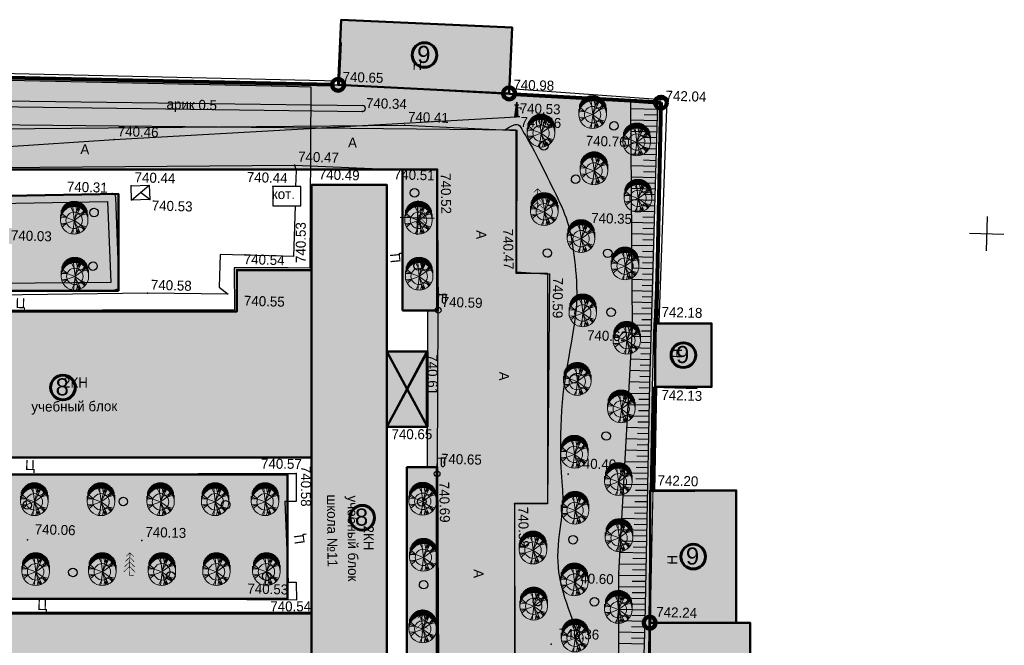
# Model space of a CAD drawing. Header units: millimetres. Extents: x -257011 to 237647566, y 2784933 to 6706507.
# Tile 207 of 256: x 9632650 to 9719060, y 5244118 to 5298998. Entities that reach past the tile are written whole.
import ezdxf

# ---------------------------------------------------------------- set-up
doc = ezdxf.new("R2010")
doc.units = ezdxf.units.MM
doc.header["$LTSCALE"] = 1000
doc.header["$PDMODE"] = 32
doc.header["$PDSIZE"] = 0.3
for name, pattern in [('Д_ТРОТ_ТРУБА', [3, 1.5, -1.5]), ('ДОРОГИ_СТРОЯЩ', [9, 8, -1]), ('Контура низ откосов  Штриховая 0.1-0.5 - - - - - - -', [0.6, 0.1, -0.5]), ('НАВЕС_ОПОРЫ', [3, 2, -1]), ('ОТКОС_НИЗ', [1.2, 0.2, -1])]:
    doc.linetypes.add(name, pattern=pattern)
for name, color, linetype in [('(001) Сетка', 92, 'Continuous'), ('(002) Рамка', 7, 'Continuous'), ('(004) Точки рельефа', 7, 'Continuous'), ('(007) Здания', 7, 'Continuous'), ('(013) Газ', 40, 'ИК_Газопровод -------г--------'), ('(014) Водопровод', 5, 'ИК_Водопровод -------в--------'), ('(022) Возд. Линии', 7, 'Continuous'), ('(025) Дорога', 7, 'Continuous'), ('(027) Гидрография', 7, 'Continuous'), ('(028) Гидротехн.', 7, 'Continuous'), ('(031) Горизонтали', 42, 'Continuous'), ('(035) Откосы', 7, 'Continuous'), ('(038) Деревья', 7, 'Continuous'), ('(040) Ограда', 7, 'Continuous'), ('TREE', 74, 'Continuous')]:
    doc.layers.add(name, color=color, linetype=linetype)
doc.layers.add('.', color=7, linetype='Continuous', lineweight=15)
doc.layers.add('Ф А С А Д', color=250, linetype='Continuous', lineweight=15)
doc.styles.add('ATTR', font='romans.shx', dxfattribs={"width": 0.8, "height": 0.470416})
doc.styles.add('BM-431', font='txt')
doc.styles.add('D-431', font='txt', dxfattribs={"width": 2})
doc.styles.add('P-131', font='txt')
doc.styles.add('Roman', font='romans')
doc.styles.add('S', font='txtwr', dxfattribs={"oblique": 15})
doc.styles.get("Standard").update_dxf_attribs({"font": 'ARIALN.TTF'})
doc.linetypes.add('FENCELINE2', pattern='A,6.35,-2.54,[132,ltypeshp.shx,S=2.54,R=0,X=-2.54,Y=0],-2.54,25.4', length=36.83)
doc.linetypes.add('KANALIS_K', pattern='A,1,["<",Standard,S=1.8,R=0,X=-0.9,Y=-0.9],3,-1,["К",Standard,S=1.8,R=0,X=-0.9,Y=-0.9],-1,10', length=16)
doc.linetypes.add('ИК_Водопровод -------в--------', pattern='A,9,-0.6,["В",Standard,S=1.2,R=0,X=0,Y=-0.6],-1.2', length=10.8)
doc.linetypes.add('ИК_Воздушка ------- --------', pattern='A,9,-0.6,["Z",Standard,S=1.2,R=70,X=0.6,Y=-0.65],-1', length=10.6)
doc.linetypes.add('ИК_Газопровод -------г--------', pattern='A,9,-0.6,["Г",Standard,S=1.2,R=0,X=0,Y=-0.6],-1.2', length=10.8)
doc.linetypes.add('ОГРАДА_БЕТ', pattern='A,4,["|",Standard,S=0.8,R=0,X=0,Y=-0.8],4', length=8)
doc.linetypes.add('ОТКОСЫ_НЕУКР', pattern='A,0.5,["|",Standard,S=1.2,R=0,X=0,Y=-1.2],1,["|",Standard,S=0.5,R=0,X=0,Y=-0.5],0.5', length=2)
doc.linetypes.add('ПОДПОРНАЯ СТЕНКА', pattern='A,2,["V",Standard,S=1.2,R=0,X=0,Y=-1.2],0.2,["V",Standard,S=0.8,R=0,X=0,Y=-0.8],0.25,["V",Standard,S=0.3,R=0,X=0,Y=-0.3],0.25', length=2.7)
pattern_1 = [(311, (-678705, -429468.37), (415.09027, 360.832466), []), (311, (-678732.07, -429855.2), (415.09027, 360.832466), [550, -275])]

# ---------------------------------------------------------------- blocks, each defined once
blk = doc.blocks.new('f')
at = {"layer": '(022) Возд. Линии'}
for points in [[(0, 0.25), (0, 1.5)], [(0, 1.4), (0.75, 1.4)]]:
    blk.add_lwpolyline(points, dxfattribs=at)
blk.add_lwpolyline([(0.4875, 0.65), (0.4875, 0.65, 0.4142136), (0.65, 0.8125), (0.65, 1.4), (0.325, 1.4), (0.325, 0.8125, 0.4142136)], format="xyb", close=True, dxfattribs=at)
blk.add_circle((0, 0), 0.25, dxfattribs=at)
blk = doc.blocks.new('I03042')
for p, q in [((-0.13, 2.1), (0.62, 2.1)), ((0.15, 0), (0.15, 1.76)), ((0.16, 0), (0.16, 1.86)), ((0.17, 0), (0.17, 1.96)), ((0.18, 0), (0.18, 2.06)), ((0.19, 0), (0.19, 2.16)), ((0.2, 0), (0.2, 2.26)), ((0.22, 0), (0.22, 2.36)), ((0.23, 0), (0.23, 2.47)), ((0.24, 0), (0.24, 2.56)), ((0.25, 0), (0.25, 2.45)), ((0.26, 0), (0.26, 2.35)), ((0.27, 0), (0.27, 2.25)), ((0.28, 0), (0.28, 2.15)), ((0.29, 0), (0.29, 2.04)), ((0.3, 0), (0.3, 1.94)), ((0.31, 0), (0.31, 1.84)), ((0.32, 0), (0.32, 1.74)), ((-0.02, 0), (-0.02, 0.03)), ((-0.01, 0), (-0.01, 0.13)), ((0, 0), (0, 0.24)), ((0.01, 0), (0.01, 0.34)), ((0.02, 0), (0.02, 0.44)), ((0.03, 0), (0.03, 0.54)), ((0.04, 0), (0.04, 0.64)), ((0.05, 0), (0.05, 0.74)), ((0.06, 0), (0.06, 0.84)), ((0.07, 0), (0.07, 0.95)), ((0.08, 0), (0.08, 1.05)), ((0.09, 0), (0.09, 1.15)), ((0.1, 0), (0.1, 1.25)), ((0.11, 0), (0.11, 1.35)), ((0.12, 0), (0.12, 1.45)), ((0.13, 0), (0.13, 1.55)), ((0.14, 0), (0.14, 1.66)), ((0.33, 0), (0.33, 1.63)), ((0.34, 0), (0.34, 1.53)), ((0.35, 0), (0.35, 1.43)), ((0.36, 0), (0.36, 1.33)), ((0.37, 0), (0.37, 1.22)), ((0.38, 0), (0.38, 1.12)), ((0.39, 0), (0.39, 1.02)), ((0.4, 0), (0.4, 0.92)), ((0.41, 0), (0.41, 0.81)), ((0.42, 0), (0.42, 0.71)), ((0.43, 0), (0.43, 0.61)), ((0.44, 0), (0.44, 0.51)), ((0.45, 0), (0.45, 0.4)), ((0.46, 0), (0.46, 0.3)), ((0.47, 0), (0.47, 0.2)), ((0.48, 0), (0.48, 0.1)), ((0.49, -0.01), (0.49, 0))]:
    blk.add_line(p, q)
blk.add_lwpolyline([(0.82, 0), (-0.02, 0), (0.24, 2.56), (0.49, -0.03)])
for points in [[(0.31, 1.7), (0.31, 1.5), (1.09, 1.7), (0.9, 1.5)], [(1.09, 1.7), (0.9, 1.5), (1.12, 1.27), (0.92, 1.26)]]:
    blk.add_trace(points)
at = {"color": 4, "style": 'S', "oblique": 15}
blk.add_attdef('Z', (1.72, -0.16), '', height=2, dxfattribs=at)
blk = doc.blocks.new('d')
at = {"layer": '(038) Деревья', "color": 30}
blk.add_ellipse((0, 0), major_axis=(0.265, 0.265), ratio=1, start_param=5.497787, end_param=11.780972, dxfattribs=at)
blk = doc.blocks.new('ell')
at = {"const_width": 0.05}
for points in [[(0, 2), (-0.329, 1.671)], [(0, 0), (0, 2)], [(0, 2), (0.329, 1.671)], [(0, 1.2), (-0.443, 0.757)], [(0, 1.6), (-0.386, 1.214)], [(0, 1.6), (0.386, 1.214)], [(0, 1.2), (0.443, 0.757)], [(0, 0.8), (-0.5, 0.3)], [(0, 0.8), (0.5, 0.3)], [(0, 0), (0.375, 0)]]:
    blk.add_lwpolyline(points, dxfattribs=at)
blk = doc.blocks.new('Setka')
at = {"layer": '(001) Сетка'}
for p, q in [((0, 1.5), (0, -1.5)), ((-1.5, 0), (1.5, 0))]:
    blk.add_line(p, q, dxfattribs=at)
blk = doc.blocks.new('kjvklglhl')
at = {"layer": '(004) Точки рельефа'}
for p in [(382.634, 536.225), (397.639, 535.96), (411.014, 535.369), (384.754, 533.983), (398.253, 533.905), (388.476, 532.88), (398.347, 532.707), (408.346, 532.7), (363.046, 530.904), (378.93, 529.121), (391.437, 529.036), (377.068, 527.19), (380.475, 527.413), (387.082, 527.599), (364.635, 526.904), (362.988, 526.174), (366.301, 525.747), (404.481, 524.259), (398.669, 520.315), (374.103, 519.79), (380.681, 519.976), (401.552, 520.184), (366.333, 517.518), (391.887, 516.738), (374.22, 516.142), (410.884, 516.202), (408.959, 515.7), (390.932, 513.107), (410.879, 510.505), (391.156, 506.543), (381.147, 503.536), (392.209, 502.981), (379.826, 502.068), (392.192, 502.402), (403.701, 502.698), (410.945, 501.418), (399.056, 499.965), (356.431, 495.593), (366.459, 495.832), (408.377, 494.146), (379.382, 492.534), (381.525, 489.948), (411.16, 489.868), (402.63, 487.73)]:
    blk.add_point(p, dxfattribs=at)
at = {"layer": '(007) Здания'}
for points in [[(382.7, 539.984), (382.634, 536.225), (397.62, 535.96), (397.687, 539.719)], [(333.4, 535.952), (382.634, 536.225)], [(397.62, 535.96), (411.014, 535.369), (410.872, 516.202)], [(364.714, 525.648), (366.223, 527.004)], [(366.301, 525.747), (365.468, 526.326)], [(374.581, 503.36), (381.146, 503.545), (380.684, 519.978), (374.119, 519.794), (374.221, 516.142)], [(374.581, 503.36), (339.692, 502.379), (339.333, 515.161), (374.221, 516.142)], [(414.801, 510.502), (410.868, 510.505), (410.872, 516.202), (414.806, 516.199)], [(411.346, 501.403), (411.268, 510.509)], [(415.064, 489.945), (411.163, 489.871), (410.946, 501.4), (414.846, 501.474)], [(376.227, 476.706), (341.325, 475.724), (340.957, 488.799), (381.529, 489.94), (382.011, 472.802)], [(415.188, 483.351), (411.288, 483.278), (411.163, 489.871), (415.064, 489.945)]]:
    blk.add_lwpolyline(points, dxfattribs=at)
for points in [[(377.068, 527.19), (377.116, 525.491), (379.568, 525.56), (379.52, 527.259)], [(380.475, 527.413), (382.185, 466.617), (388.791, 466.802), (387.082, 527.599)], [(364.635, 526.904), (366.223, 527.004), (366.301, 525.747), (364.714, 525.648)]]:
    blk.add_lwpolyline(points, close=True, dxfattribs=at)
at = {"layer": '(007) Здания', "color": 0, "linetype": 'НАВЕС_ОПОРЫ'}
blk.add_lwpolyline([(391.156, 506.543), (390.972, 513.108), (387.492, 513.011), (387.676, 506.445)], close=True, dxfattribs=at)
for points in [[(387.492, 513.011), (391.156, 506.543)], [(387.676, 506.445), (390.972, 513.108)]]:
    blk.add_lwpolyline(points, dxfattribs=at)
at = {"layer": '(013) Газ', "linetype": 'ИК_Воздушка ------- --------', "ltscale": 0.5, "flags": 128}
blk.add_lwpolyline([(292.909, 529.889), (292.062, 534.008), (300.797, 535.523), (378.045, 536.01), (380.152, 536.01), (380.512, 520.117), (378.614, 520.082), (373.886, 519.972), (374, 516.282), (339.283, 515.209), (339.606, 502.365), (340.619, 488.79), (341.059, 475.484), (341.059, 475.484), (344.329, 475.58), (345.717, 447.337), (345.717, 447.337)], dxfattribs=at)
at = {"layer": '(014) Водопровод', "ltscale": 0.5, "flags": 128}
blk.add_lwpolyline([(313.499, 509.603), (334.539, 512.433), (333.84, 528.157), (363.046, 530.904), (398.253, 533.905)], dxfattribs=at)
at = {"layer": '(025) Дорога', "linetype": 'Д_ТРОТ_ТРУБА', "flags": 128}
for points in [[(306.476, 535.529), (305.9, 533.631), (321.717, 532.149), (330.387, 530.721), (388.476, 532.88), (398.347, 532.707), (398.669, 520.315), (401.552, 520.184), (401.938, 500.043), (399.056, 499.965), (400.025, 466.742)], [(333.604, 516.168), (332.964, 527.46), (378.93, 529.121), (379.066, 528.657), (379.066, 527.246)], [(379.066, 525.545), (379.066, 521.091), (372.609, 521.091), (372.613, 518.239), (373.418, 517.642), (366.333, 517.518), (333.604, 516.168)], [(393.417, 465.63), (390.565, 465.619), (389.517, 502.905), (392.209, 502.981), (393.417, 465.63)], [(380.155, 490.956), (334.932, 490.013), (334.286, 500.732), (371.231, 501.827), (379.825, 502.082), (379.898, 499.61), (378.901, 499.581)], [(379.382, 492.534), (380.108, 492.556), (380.155, 490.956)]]:
    blk.add_lwpolyline(points, dxfattribs=at)
at = {"layer": '(025) Дорога', "linetype": 'Контура низ откосов  Штриховая 0.1-0.5 - - - - - - -'}
for points in [[(378.93, 529.121), (388.474, 528.958)], [(392.209, 502.981), (391.887, 516.738)]]:
    blk.add_lwpolyline(points, dxfattribs=at)
at = {"layer": '(025) Дорога', "linetype": 'Д_ТРОТ_ТРУБА', "flags": 128}
blk.add_lwpolyline([(391.887, 516.738), (388.796, 516.656), (388.474, 528.958), (391.437, 529.036)], close=True, dxfattribs=at)
at = {"layer": '(027) Гидрография', "color": 3, "flags": 128}
blk.add_lwpolyline([(321.004, 535.757), (321.125, 534.884), (321.332, 534.379), (322.059, 533.593), (322.471, 533.484), (330.804, 533.188), (384.754, 533.983, 0.985376), (384.754, 534.504)], format="xyb", dxfattribs=at)
blk.add_lwpolyline([(321.495, 535.765), (321.612, 535.015), (321.76, 534.652), (322.328, 534.039), (322.545, 533.981), (330.81, 533.688), (384.754, 534.504)], dxfattribs=at)
at = {"layer": '(031) Горизонтали', "flags": 128}
blk.add_lwpolyline([(397.28, 532.725), (397.653, 532.968), (397.946, 533.127), (398.172, 533.21), (398.346, 533.226), (398.48, 533.187), (398.587, 533.101), (398.682, 532.977), (398.776, 532.825), (398.881, 532.653), (398.999, 532.462), (399.129, 532.252), (399.27, 532.023), (399.421, 531.773), (399.583, 531.503), (399.753, 531.212), (399.933, 530.899), (400.12, 530.565), (400.313, 530.214), (400.512, 529.848), (400.713, 529.472), (400.917, 529.09), (401.121, 528.704), (401.323, 528.32), (401.523, 527.941), (401.718, 527.569), (401.908, 527.206), (402.092, 526.85), (402.267, 526.501), (402.434, 526.158), (402.59, 525.82), (402.736, 525.487), (402.868, 525.159), (402.988, 524.833), (403.096, 524.507), (403.193, 524.178), (403.282, 523.842), (403.364, 523.495), (403.44, 523.135), (403.513, 522.757), (403.583, 522.358), (403.653, 521.936), (403.721, 521.494), (403.785, 521.036), (403.844, 520.566), (403.896, 520.088), (403.939, 519.606), (403.972, 519.124), (403.993, 518.647), (404, 518.177), (403.995, 517.711), (403.977, 517.245), (403.946, 516.773), (403.905, 516.293), (403.851, 515.799), (403.788, 515.286), (403.714, 514.751), (403.631, 514.19), (403.541, 513.603), (403.448, 512.994), (403.354, 512.364), (403.263, 511.714), (403.178, 511.048), (403.101, 510.367), (403.037, 509.673), (402.987, 508.969), (402.951, 508.261), (402.928, 507.557), (402.916, 506.862), (402.916, 506.184), (402.925, 505.531), (402.942, 504.908), (402.968, 504.323), (402.999, 503.781), (403.035, 503.281), (403.074, 502.82), (403.114, 502.395), (403.153, 502.003), (403.19, 501.641), (403.221, 501.307), (403.247, 500.997), (403.264, 500.707), (403.274, 500.432), (403.275, 500.162), (403.27, 499.891), (403.256, 499.611), (403.236, 499.315), (403.209, 498.994), (403.175, 498.64), (403.135, 498.25), (403.092, 497.826), (403.051, 497.377), (403.014, 496.908), (402.985, 496.427), (402.969, 495.94), (402.969, 495.454), (402.988, 494.976), (403.029, 494.511), (403.093, 494.057), (403.176, 493.612), (403.279, 493.172), (403.399, 492.734), (403.534, 492.295), (403.685, 491.851), (403.848, 491.4), (404.022, 490.94), (404.205, 490.471), (404.394, 489.997), (404.585, 489.519), (404.776, 489.041), (404.964, 488.565), (405.146, 488.093), (405.32, 487.629)], dxfattribs=at)
at = {"layer": '(035) Откосы'}
for p, q in [((410.611, 534.887), (408.286, 534.887)), ((410.611, 534.388), (409.457, 534.388)), ((410.611, 533.889), (408.321, 533.889)), ((410.611, 533.39), (409.475, 533.39)), ((410.611, 532.891), (408.356, 532.891)), ((410.611, 532.392), (409.492, 532.392)), ((410.611, 531.892), (408.391, 531.892)), ((410.611, 530.894), (408.426, 530.894)), ((410.611, 531.393), (409.51, 531.393)), ((410.611, 529.896), (408.461, 529.896)), ((410.611, 530.395), (409.527, 530.395)), ((410.611, 528.897), (408.496, 528.897)), ((410.611, 529.397), (409.545, 529.397)), ((410.611, 528.398), (409.562, 528.398)), ((410.611, 527.899), (408.531, 527.899)), ((410.611, 527.4), (409.58, 527.4)), ((410.611, 526.901), (408.566, 526.901)), ((410.611, 526.402), (409.597, 526.402)), ((410.611, 525.902), (408.601, 525.902)), ((410.611, 525.403), (409.615, 525.403)), ((410.611, 524.904), (408.636, 524.904)), ((410.611, 523.906), (408.671, 523.906)), ((410.611, 524.405), (409.632, 524.405)), ((410.611, 522.907), (408.706, 522.907)), ((410.611, 523.407), (409.65, 523.407)), ((410.611, 522.408), (409.668, 522.408)), ((410.611, 521.909), (408.741, 521.909)), ((410.611, 521.41), (409.685, 521.41)), ((410.611, 520.911), (408.776, 520.911)), ((410.611, 520.412), (409.703, 520.412)), ((410.611, 519.912), (408.811, 519.912)), ((410.611, 519.413), (409.72, 519.413)), ((410.611, 518.914), (408.846, 518.914)), ((410.611, 517.916), (408.881, 517.916)), ((410.611, 518.415), (409.738, 518.415)), ((410.611, 516.917), (408.916, 516.917)), ((410.611, 517.417), (409.755, 517.417)), ((410.611, 515.919), (408.951, 515.919)), ((410.611, 516.418), (409.773, 516.418)), ((410.611, 515.42), (409.781, 515.42)), ((410.611, 514.921), (408.938, 514.921)), ((410.611, 514.422), (409.768, 514.422)), ((410.611, 513.922), (408.911, 513.922)), ((410.611, 513.423), (409.754, 513.423)), ((410.611, 512.924), (408.884, 512.924)), ((410.611, 512.425), (409.741, 512.425)), ((410.611, 511.926), (408.857, 511.926)), ((410.611, 510.927), (408.83, 510.927)), ((410.611, 511.427), (409.727, 511.427)), ((410.618, 509.929), (408.803, 509.915)), ((410.615, 510.428), (409.715, 510.421)), ((410.622, 509.43), (409.706, 509.423)), ((410.626, 508.931), (408.776, 508.917)), ((410.63, 508.432), (409.696, 508.425)), ((410.634, 507.933), (408.749, 507.918)), ((410.637, 507.433), (409.686, 507.426)), ((410.641, 506.934), (408.722, 506.92)), ((410.645, 506.435), (409.677, 506.428)), ((410.649, 505.936), (408.695, 505.921)), ((410.657, 504.938), (408.668, 504.922)), ((410.653, 505.437), (409.667, 505.429)), ((410.664, 503.939), (408.641, 503.924)), ((410.66, 504.439), (409.657, 504.431)), ((410.672, 502.941), (408.614, 502.925)), ((410.668, 503.44), (409.648, 503.432)), ((410.676, 502.442), (409.638, 502.434)), ((410.679, 501.943), (408.587, 501.927)), ((410.683, 501.444), (409.628, 501.436)), ((410.687, 500.944), (408.56, 500.928)), ((410.691, 500.445), (409.619, 500.437)), ((410.695, 499.946), (408.533, 499.93)), ((410.702, 498.948), (408.506, 498.931)), ((410.698, 499.447), (409.609, 499.439)), ((410.71, 497.95), (408.479, 497.932)), ((410.706, 498.449), (409.599, 498.44)), ((410.718, 496.951), (408.452, 496.934)), ((410.714, 497.45), (409.59, 497.442)), ((410.721, 496.452), (409.58, 496.443)), ((410.725, 495.953), (408.425, 495.935)), ((410.729, 495.454), (409.57, 495.445)), ((410.733, 494.955), (408.398, 494.937)), ((410.737, 494.455), (409.561, 494.446)), ((410.74, 493.956), (408.383, 493.938)), ((410.744, 493.457), (409.57, 493.448)), ((410.748, 492.958), (408.409, 492.94)), ((410.756, 491.96), (408.435, 491.942)), ((410.752, 492.459), (409.587, 492.45)), ((410.763, 490.961), (408.462, 490.944)), ((410.759, 491.461), (409.604, 491.452)), ((410.771, 489.963), (408.488, 489.946)), ((410.767, 490.462), (409.621, 490.453)), ((410.771, 489.464), (409.636, 489.465)), ((410.771, 488.965), (408.514, 488.966)), ((410.771, 488.466), (409.649, 488.466)), ((410.771, 487.966), (408.541, 487.968))]:
    blk.add_line(p, q, dxfattribs=at)
at = {"layer": '(035) Откосы', "linetype": 'ОТКОС_НИЗ'}
blk.add_lwpolyline([(409.911, 467.269), (408.719, 481.243), (408.377, 494.146), (408.959, 515.7), (408.265, 535.49)], dxfattribs=at)
at = {"layer": '(035) Откосы'}
blk.add_lwpolyline([(410.611, 535.387), (410.611, 510.879), (410.772, 489.864), (410.768, 483.268), (411.311, 468.967), (411.311, 468.528), (411.205, 468.139), (411.005, 467.795), (409.911, 467.269)], dxfattribs=at)
at = {"layer": '(035) Откосы', "linetype": 'ОТКОСЫ_НЕУКР', "ltscale": 0.5}
blk.add_lwpolyline([(333.787, 519.563), (333.534, 524.149), (333.576, 524.429), (333.871, 524.832), (362.842, 526.167), (362.988, 526.174), (363.23, 526.062), (363.288, 525.847), (363.822, 518.047), (363.7, 517.812), (363.34, 517.678), (339.576, 516.822), (334.182, 516.44), (334.01, 516.495), (333.954, 516.578), (333.936, 516.762), (333.787, 519.563)], dxfattribs=at)
at = {"layer": '(035) Откосы', "linetype": 'Контура низ откосов  Штриховая 0.1-0.5 - - - - - - -', "ltscale": 0.5}
blk.add_lwpolyline([(334.486, 519.601), (334.237, 524.116), (334.242, 524.148), (362.613, 525.455), (363.098, 518.37), (339.538, 517.521), (334.615, 517.173)], close=True, dxfattribs=at)
at = {"layer": '(035) Откосы', "linetype": 'ПОДПОРНАЯ СТЕНКА', "ltscale": 0.5, "flags": 128}
blk.add_lwpolyline([(378.901, 499.581), (379.382, 492.534)], dxfattribs=at)
at = {"layer": '(040) Ограда', "linetype": 'ОГРАДА_БЕТ', "ltscale": 0.5, "flags": 128}
for points in [[(333.398, 536.352), (382.632, 536.625)], [(397.638, 536.36), (411.417, 535.751), (411.272, 516.199)], [(410.946, 501.4), (410.868, 510.505)]]:
    blk.add_lwpolyline(points, dxfattribs=at)
at = {"layer": '(001) Сетка'}
for p in [(389.817, 524.81), (439.817, 524.81)]:
    blk.add_blockref('Setka', p, dxfattribs=at)
at = {"layer": '(022) Возд. Линии'}
for p in [(391.887, 516.738), (392.192, 502.402)]:
    blk.add_blockref('f', p, dxfattribs=at)
at = {"layer": '(028) Гидротехн.', "xscale": 0.5, "yscale": 0.5, "zscale": 0.5}
blk.add_blockref('I03042', (398.148, 533.897), dxfattribs=at)
at = {"layer": '(038) Деревья', "color": 30, "linetype": 'Continuous'}
for p in [(406.846, 533.349), (400.746, 531.418), (403.617, 528.571), (389.512, 526.981), (361.45, 524.457), (401.315, 522.026), (406.618, 522.151), (390.015, 520.588), (361.491, 519.76), (407.056, 516.991), (403.999, 511.068), (406.931, 506.13), (364.735, 499.189), (373.721, 499.148), (390.913, 499.899), (356.318, 498.656), (404.282, 496.949), (360.478, 492.849), (369.079, 492.783), (377.495, 492.979), (391.282, 492.642), (401.305, 491.428), (406.307, 491.555)]:
    blk.add_blockref('d', p, dxfattribs=at)
at = {"layer": '(038) Деревья', "linetype": 'Continuous'}
for p in [(400.316, 525.648), (390.138, 523.561), (365.443, 492.719), (391.238, 488.48)]:
    blk.add_blockref('ell', p, dxfattribs=at)
at = {"layer": '(004) Точки рельефа', "style": 'D-431'}
for s, p in [('740.65', (382.921, 536.54)), ('740.98', (397.926, 536.275)), ('742.04', (411.302, 535.684)), ('740.34', (385.042, 534.298)), ('740.53', (398.54, 534.22)), ('740.41', (388.763, 533.195)), ('740.46', (398.635, 533.022)), ('740.76', (404.413, 531.537)), ('740.46', (363.334, 531.219)), ('740.47', (379.217, 529.436)), ('740.51', (387.656, 528.116)), ('740.44', (364.923, 527.219)), ('740.44', (374.767, 527.519)), ('740.49', (381.077, 527.928)), ('740.31', (359.007, 526.232)), ('740.53', (366.499, 524.79)), ('740.35', (405.081, 524.779)), ('740.03', (354.22, 521.825)), ('740.54', (374.703, 520.31)), ('740.58', (366.62, 517.833)), ('740.59', (392.174, 517.053)), ('742.18', (411.484, 516.712)), ('740.55', (374.82, 516.663)), ('740.62', (405.005, 514.481)), ('742.13', (411.673, 509.433)), ('740.65', (392.497, 503.296)), ('740.40', (404.301, 503.218)), ('742.20', (411.547, 501.938)), ('740.06', (357.031, 496.113)), ('740.13', (366.747, 496.147)), ('740.60', (404.36, 493.144)), ('740.53', (375.834, 491.439)), ('742.24', (411.76, 490.388)), ('740.36', (403.23, 488.25))]:
    blk.add_text(s, height=0.875, dxfattribs=at).set_placement(p)
for s, rotation, p in [('740.52', 272.38371, (391.765, 528.76)), ('740.53', 91.61068, (380.15, 520.561)), ('740.47', 272.57695, (397.373, 524.041)), ('740.59', 271.09963, (401.872, 519.903)), ('740.61', 271.95798, (391.05, 512.85)), ('740.65', 1.61068, (388.105, 505.32)), ('740.57', 1.29298, (376.73, 502.413)), ('740.58', 271.61068, (380.225, 502.76)), ('740.69', 272.73669, (392.393, 501.692)), ('740.58', 272.6996, (399.384, 499.692)), ('740.54', 1.69941, (377.9, 489.922))]:
    blk.add_text(s, height=0.875, rotation=rotation, dxfattribs=at).set_placement(p)
at = {"layer": '(007) Здания', "color": 0, "linetype": 'Continuous', "style": 'P-131'}
blk.add_text('Н', height=0.88, dxfattribs=at).set_placement((389.026, 537.766))
at = {"layer": '(007) Здания', "color": 0, "linetype": 'Continuous'}
for s, rotation, style, p in [('кот.', 1.61068, 'BM-431', (377.015, 526.081)), ('Н', 89.95374, 'P-131', (413.38, 513.12)), ('Н', 91.0815, 'P-131', (413.477, 495.021))]:
    blk.add_text(s, height=0.88, rotation=rotation, dxfattribs=dict(at, style=style)).set_placement(p)
at = {"layer": '(007) Здания', "color": 0}
for s, rotation, style, p in [('2КН', 1.61068, 'P-131', (359.155, 509.041)), ('учебный блок', 2, 'BM-431', (356.443, 506.845)), ('школа №11', 272, 'BM-431', (382.587, 500.304)), ('учебный блок', 272, 'BM-431', (384.386, 500.272)), ('2КН', 271.61068, 'P-131', (385.883, 497.681))]:
    blk.add_text(s, height=0.88, rotation=rotation, dxfattribs=dict(at, style=style)).set_placement(p)
at = {"layer": '(025) Дорога', "linetype": 'ДОРОГИ_СТРОЯЩ', "style": 'BM-431'}
for s, p in [('A', (383.568, 530.798)), ('A', (360.101, 529.554)), ('Ц', (354.797, 515.891)), ('Ц', (356.026, 501.725)), ('Ц', (357.449, 489.478))]:
    blk.add_text(s, height=0.875, dxfattribs=at).set_placement(p)
for s, rotation, p in [('A', 270, (395.045, 523.852)), ('Ц', 96.99086, (388.469, 520.844)), ('A', 270, (397.39, 511.505)), ('Ц', 99.38237, (380.758, 495.972)), ('A', 270, (395.645, 494.123))]:
    blk.add_text(s, height=0.875, rotation=rotation, dxfattribs=at).set_placement(p)
at = {"layer": '(027) Гидрография', "color": 0, "style": 'D-431'}
blk.add_text('арик 0.5', height=0.875, dxfattribs=at).set_placement((367.551, 533.729))
blk = doc.blocks.new('dhdyfh')
at = {"layer": 'TREE', "color": 92, "lineweight": 20}
for p, q in [((10253430, 5665555), (10253430, 5666052)), ((10253491, 5665666), (10253491, 5666158)), ((10253551, 5665761), (10253551, 5666240)), ((10253612, 5665831), (10253612, 5666323)), ((10253672, 5665895), (10253672, 5666384)), ((10253733, 5665949), (10253733, 5666439)), ((10253793, 5665998), (10253793, 5666487)), ((10253854, 5666529), (10253854, 5666039)), ((10253914, 5666083), (10253914, 5666567)), ((10253975, 5666109), (10253975, 5666601)), ((10254035, 5666629), (10254035, 5666140)), ((10254096, 5666652), (10254096, 5666163)), ((10254156, 5666184), (10254156, 5666675)), ((10254217, 5666691), (10254217, 5666204)), ((10254443, 5665800), (10254236, 5666193)), ((10254277, 5666217), (10254277, 5666705)), ((10254338, 5666714), (10254338, 5666227)), ((10254532, 5665031), (10254393, 5666223)), ((10254398, 5666235), (10254398, 5666724)), ((10254459, 5666724), (10254459, 5666238)), ((10254519, 5666243), (10254519, 5666724)), ((10254522, 5665028), (10254837, 5666198)), ((10254522, 5665031), (10255054, 5666100)), ((10254580, 5666724), (10254580, 5666240)), ((10254640, 5666233), (10254640, 5666724)), ((10254739, 5665821), (10254650, 5666236)), ((10254701, 5666717), (10254701, 5666227)), ((10254739, 5665828), (10254966, 5666152)), ((10254761, 5666215), (10254761, 5666706)), ((10254822, 5666693), (10254822, 5666199)), ((10254882, 5666186), (10254882, 5666674)), ((10254897, 5665793), (10254946, 5666154)), ((10254943, 5666652), (10254943, 5666166)), ((10255003, 5666140), (10255003, 5666629)), ((10255064, 5666601), (10255064, 5666114)), ((10255125, 5666081), (10255125, 5666565)), ((10255185, 5666529), (10255185, 5666042)), ((10255246, 5665998), (10255246, 5666487)), ((10255306, 5666441), (10255306, 5665949)), ((10255367, 5665893), (10255367, 5666384)), ((10255427, 5666323), (10255427, 5665828)), ((10255488, 5665756), (10255488, 5666256)), ((10255548, 5666158), (10255548, 5665664)), ((10255609, 5665574), (10255609, 5666055)), ((10253309, 5665030), (10253309, 5665514)), ((10253851, 5665282), (10253348, 5665297)), ((10253370, 5665419), (10253370, 5665908)), ((10254519, 5665030), (10253387, 5665451)), ((10253851, 5665290), (10253466, 5665636)), ((10254522, 5665028), (10255488, 5665736)), ((10254778, 5665531), (10255478, 5665762)), ((10255123, 5665467), (10255340, 5665898)), ((10255133, 5665459), (10255577, 5665590)), ((10255212, 5665677), (10255390, 5665854)), ((10255669, 5665911), (10255669, 5665409)), ((10255730, 5665030), (10255730, 5665615))]:
    blk.add_line(p, q, dxfattribs=at)
at = {"layer": 'TREE', "color": 30, "lineweight": 20, "true_color": 0xf8991e}
for p, q in [((10253851, 5664777), (10253348, 5664762)), ((10254519, 5665030), (10253387, 5664608)), ((10253851, 5664769), (10253466, 5664423)), ((10254443, 5664259), (10254236, 5663866)), ((10254532, 5665028), (10254393, 5663836)), ((10254522, 5665031), (10254837, 5663861)), ((10254522, 5665031), (10255488, 5664323)), ((10254522, 5665028), (10255054, 5663959)), ((10254739, 5664238), (10254650, 5663823)), ((10254739, 5664231), (10254966, 5663908)), ((10254778, 5664528), (10255478, 5664297)), ((10254897, 5664266), (10254946, 5663905)), ((10255123, 5664592), (10255340, 5664161)), ((10255133, 5664600), (10255577, 5664469)), ((10255212, 5664382), (10255390, 5664205))]:
    blk.add_line(p, q, dxfattribs=at)
blk.add_circle((10254519, 5665030), 1210, dxfattribs=at)
at = {"layer": 'TREE', "color": 92, "lineweight": 20}
blk.add_circle((10254519, 5665030), 720, dxfattribs=at)
at = {"layer": 'TREE', "color": 30, "lineweight": 20, "true_color": 0xf8991e, "style": 'ATTR', "width": 0.8, "flags": 9}
for p in [(10254522, 5665031), (10254522, 5665028)]:
    blk.add_attdef('ESTCODE', p, '', height=14.1, rotation=90, dxfattribs=at)

msp = doc.modelspace()

# ---------------------------------------------------------------- hatches: boundary and pattern name
at = {"layer": '.', "lineweight": 50, "ltscale": 1000, "transparency": 33554687}
h = msp.add_hatch(color=256, dxfattribs=at)
h.dxf.hatch_style = 1
h.set_gradient(color1=(132, 132, 132), color2=(132, 132, 132), tint=1)
edge = h.paths.add_edge_path()
edge.add_line((9614518.103, 5220407.563), (9650480.992, 5221183.821))
edge.add_line((9650480.992, 5221183.821), (9650480.992, 5223096.404))
edge.add_line((9650480.992, 5223096.404), (9666623.453, 5223096.404))
edge.add_line((9666623.453, 5223096.404), (9666623.453, 5222379.821))
edge.add_line((9666623.453, 5222379.821), (9669249.819, 5222379.821))
edge.add_line((9669249.819, 5222379.821), (9669249.819, 5259730.068))
edge.add_line((9669249.819, 5259730.068), (9668434.426, 5259745.338))
edge.add_line((9668434.426, 5259745.338), (9668460.115, 5273507.287))
edge.add_line((9668460.115, 5273507.287), (9669300.179, 5273507.287))
edge.add_line((9669300.179, 5273507.287), (9669300.179, 5285865.858))
edge.add_line((9669300.179, 5285865.858), (9613635.819, 5285865.858))
edge.add_arc((9613699.176, 5284464.567), 1402.722, 92.58880275, 177.77629158)
edge.add_line((9612297.511, 5284518.994), (9612297.511, 5289977.113))
edge.add_line((9612297.511, 5289977.113), (9676205.922, 5289322.845))
edge.add_line((9676205.922, 5289322.845), (9676205.922, 5276774.216))
edge.add_line((9676205.922, 5276774.216), (9678980.741, 5276774.216))
edge.add_line((9678980.741, 5276774.216), (9678959.726, 5256565.82))
edge.add_line((9678959.726, 5256565.82), (9676075.667, 5256562.804))
edge.add_line((9676075.667, 5256562.804), (9676110.453, 5223301.389))
edge.add_line((9676110.453, 5223301.389), (9686070.166, 5223551.647))
edge.add_line((9686070.166, 5223551.647), (9687896.299, 5223463.38))
edge.add_line((9687896.299, 5223463.38), (9687853.936, 5222586.932))
edge.add_line((9687853.936, 5222586.932), (9687677.917, 5218945.313))
edge.add_line((9687677.917, 5218945.313), (9684334.318, 5219212.267))
edge.add_line((9684334.318, 5219212.267), (9684123.131, 5217441.221))
edge.add_line((9684123.131, 5217441.221), (9613968.971, 5215913.561))
edge.add_line((9613968.971, 5215913.561), (9612548.576, 5215152.415))
edge.add_line((9612548.576, 5215152.415), (9609786.644, 5211756.081))
edge.add_line((9609786.644, 5211756.081), (9607797.511, 5213142.351))
edge.add_line((9607797.511, 5213142.351), (9607797.511, 5261991.392))
edge.add_line((9607797.511, 5261991.392), (9612297.511, 5261991.392))
edge.add_line((9612297.511, 5261991.392), (9612297.511, 5222439.231))
edge.add_arc((9614395.269, 5222502.683), 2098.718, 181.73253397, 273.35532392)
at = {"linetype": 'KANALIS_K', "ltscale": 1000}
h = msp.add_hatch(dxfattribs=at)
h.set_pattern_fill('JIS_STN_1E', color=252, scale=550, angle=266, style=0)
h.set_pattern_definition(pattern_1)
h.paths.add_polyline_path([(9691471.939, 5229187.992), (9701812.684, 5229187.992), (9701812.684, 5235321.057), (9691471.939, 5235321.057)])
h.paths.add_polyline_path([(9687939.418, 5246092.224), (9696752.329, 5246092.224), (9696752.329, 5239468.243), (9687939.418, 5239468.243)])
h.paths.add_polyline_path([(9687987.534, 5246092.224), (9695531.305, 5246092.224), (9695531.305, 5257699.325), (9687987.534, 5257699.325)])
h.paths.add_polyline_path([(9688416.323, 5266789), (9693371.591, 5266789), (9693371.591, 5272355.988), (9688416.323, 5272355.988)])
h.paths.add_polyline_path([(9660594.431, 5293285.325), (9675598.847, 5292532.785), (9675860.676, 5298321.722), (9660867.045, 5298998.078)])
h.paths.add_polyline_path([(9606929.33, 5294420.193), (9611462.711, 5294420.193), (9611462.711, 5298274.516), (9606929.33, 5298274.516)])
at = {"lineweight": 50}
h = msp.add_hatch(color=1, dxfattribs=at)
h.set_gradient(color1=(255, 255, 255), one_color=1, tint=1)
h.paths.add_polyline_path([(9667095.297, 5295900.272, 1), (9669256.643, 5295900.272, 1)])
at = {"linetype": 'KANALIS_K', "ltscale": 1000}
h = msp.add_hatch(dxfattribs=at)
h.set_pattern_fill('JIS_STN_1E', color=252, scale=550, angle=266, style=0)
h.set_pattern_definition(pattern_1)
h.paths.add_polyline_path([(9616861.27, 5273397.871), (9651701.634, 5273397.871), (9651701.634, 5277027.904), (9658259.224, 5277027.904), (9658259.224, 5284497.938), (9664883.169, 5284497.938), (9664890.458, 5269889.874), (9668429.374, 5269889.874), (9668429.374, 5263287.86), (9664883.169, 5263287.86), (9664883.169, 5223639.254), (9658301.777, 5223639.254), (9658301.777, 5229828.737), (9652636.574, 5229828.737), (9652636.574, 5233931.033), (9617797.511, 5233931.033), (9617797.511, 5246901.846), (9658256.316, 5246901.846), (9658256.316, 5260599.656), (9616861.27, 5260599.656)])
at = {"lineweight": 50}
h = msp.add_hatch(color=1, dxfattribs=at)
h.set_gradient(color1=(255, 255, 255), one_color=1, tint=1)
h.paths.add_polyline_path([(9689813.284, 5269572.494, 1), (9691974.63, 5269572.494, 1)])
h = msp.add_hatch(color=1, dxfattribs=at)
h.set_gradient(color1=(255, 255, 255), one_color=1, tint=1)
h.paths.add_polyline_path([(9635365.652, 5266731.814, 1), (9637526.998, 5266731.814, 1)])
h = msp.add_hatch(color=1, dxfattribs=at)
h.set_gradient(color1=(255, 255, 255), one_color=1, tint=1)
h.paths.add_polyline_path([(9661633.751, 5255309.197, 1), (9663795.097, 5255309.197, 1)])
h = msp.add_hatch(color=1, dxfattribs=at)
h.set_gradient(color1=(255, 255, 255), one_color=1, tint=1)
h.paths.add_polyline_path([(9690678.746, 5251895.775, 1), (9692840.093, 5251895.775, 1)])
at = {"layer": 'Ф А С А Д', "linetype": 'KANALIS_K', "ltscale": 1000}
h = msp.add_hatch(dxfattribs=at)
h.set_pattern_fill('CROSS', color=92, scale=40, angle=95)
h.set_pattern_definition([(95, (-678705.02, -429468.37), (-275.171012, 230.8958947), [127, -381]), (185, (-678647.3, -429399.58), (-230.8958947, -275.171012), [127, -381])])
h.paths.add_polyline_path([(9612297.511, 5283190.358), (9641316.423, 5283710.244), (9641316.423, 5275227.348), (9612297.511, 5275227.348)], flags=17)
h.paths.add_polyline_path([(9612297.511, 5259092.971), (9656155.686, 5259092.971), (9656155.686, 5248186.981), (9612297.511, 5248186.981)], flags=17)
h.paths.add_polyline_path([(9612297.511, 5260940.91), (9616034.625, 5260940.91), (9616034.625, 5264352.321), (9614166.486, 5264352.321), (9614166.486, 5267879.244), (9616034.625, 5267879.244), (9616034.625, 5273379.287), (9612297.511, 5273379.287)], flags=17)
h.paths.add_polyline_path([(9612297.511, 5234305.029), (9616034.625, 5234305.029), (9616034.625, 5239107.961), (9615054.298, 5239107.961), (9615054.298, 5242634.883), (9616034.625, 5242634.883), (9616034.625, 5246354.568), (9612297.511, 5246354.568)], flags=17)
edge = h.paths.add_edge_path()
edge.add_line((9614518.103, 5220407.563), (9650480.992, 5221183.821))
edge.add_line((9650480.992, 5221183.821), (9650480.992, 5232580.897))
edge.add_line((9650480.992, 5232580.897), (9612297.511, 5232580.897))
edge.add_line((9612297.511, 5232580.897), (9612297.511, 5222439.231))
edge.add_arc((9614395.269, 5222502.683), 2098.718, 181.73253397, 273.35532392)
h.paths.add_polyline_path([(9666631.437, 5222379.821), (9669249.819, 5222379.821), (9669249.819, 5259730.068), (9666631.437, 5259730.068)])
edge = h.paths.add_edge_path()
edge.add_line((9570642.847, 5285014.339), (9541647.372, 5285014.85))
edge.add_line((9541647.372, 5285014.85), (9572024.487, 5294499.747))
edge.add_line((9572024.487, 5294499.747), (9578722.211, 5294892.608))
edge.add_line((9578722.211, 5294892.608), (9660594.431, 5293285.325))
edge.add_line((9660594.431, 5293285.325), (9676205.922, 5292502.338))
edge.add_line((9676205.922, 5292502.338), (9688549.257, 5291642.484))
edge.add_line((9688549.257, 5291642.484), (9687654.421, 5224805.126))
edge.add_line((9687654.421, 5224805.126), (9686070.166, 5223551.647))
edge.add_line((9686070.166, 5223551.647), (9676094.03, 5223301.74))
edge.add_line((9676094.03, 5223301.74), (9676094.03, 5256565.82))
edge.add_line((9676094.03, 5256565.82), (9678980.741, 5256565.82))
edge.add_line((9678980.741, 5256565.82), (9678980.741, 5276774.216))
edge.add_line((9678980.741, 5276774.216), (9676205.922, 5276774.216))
edge.add_line((9676205.922, 5276774.216), (9676205.922, 5289322.845))
edge.add_line((9676205.922, 5289322.845), (9612297.511, 5289977.113))
edge.add_line((9612297.511, 5289977.113), (9612297.511, 5293391.392))
edge.add_line((9612297.511, 5293391.392), (9572597.511, 5293391.392))
edge.add_line((9572597.511, 5293391.392), (9572597.511, 5286751.807))
edge.add_arc((9570642.847, 5286982.577), 1968.239, 270, 353.26673305, ccw=False)
h.paths.add_polyline_path([(9666247.006, 5273497.826), (9669300.179, 5273497.826), (9669300.179, 5285865.858), (9666247.006, 5285865.858)], flags=17)

# ---------------------------------------------------------------- linework, layer by layer
at = {"layer": '(002) Рамка', "color": 0, "lineweight": 60, "ltscale": 1000}
for centre in [(9668175.97, 5295900.272), (9690893.957, 5269572.494), (9636446.325, 5266731.814), (9662714.424, 5255309.197), (9691759.419, 5251895.775)]:
    msp.add_circle(centre, 1080.673, dxfattribs=at)
at = {"layer": '(022) Возд. Линии', "color": 6, "linetype": 'Continuous', "lineweight": 140}
for centre in [(9660594.431, 5293285.325), (9675598.847, 5292532.785), (9688932.922, 5291724.137), (9687939.418, 5246092.224)]:
    msp.add_circle(centre, 521.317, dxfattribs=at)
at = {"lineweight": 50, "ltscale": 1000}
for p, q in [((9658259.224, 5277027.904), (9658259.224, 5260599.656)), ((9668429.374, 5269889.874), (9664883.169, 5263287.86)), ((9668429.374, 5263287.86), (9664883.169, 5269889.874)), ((9658256.316, 5246901.846), (9658256.316, 5229828.737))]:
    msp.add_line(p, q, dxfattribs=at)
for points in [[(9660594.431, 5293285.325), (9675598.847, 5292532.785), (9675860.676, 5298321.722), (9660867.045, 5298998.078)], [(9666247.006, 5273497.826), (9669300.179, 5273497.826), (9669300.179, 5285865.858), (9666247.006, 5285865.858)], [(9612297.511, 5283190.358), (9641316.423, 5283710.244), (9641316.423, 5275227.348), (9612297.511, 5275227.348)], [(9688416.323, 5266789), (9693371.591, 5266789), (9693371.591, 5272355.988), (9688416.323, 5272355.988)], [(9664883.169, 5269889.874), (9668429.374, 5269889.874), (9668429.374, 5263287.86), (9664883.169, 5263287.86)], [(9612297.511, 5259092.971), (9656155.686, 5259092.971), (9656155.686, 5248186.981), (9612297.511, 5248186.981)], [(9666631.437, 5222379.821), (9669249.819, 5222379.821), (9669249.819, 5259730.068), (9666631.437, 5259730.068)], [(9687987.534, 5246092.224), (9695531.305, 5246092.224), (9695531.305, 5257699.325), (9687987.534, 5257699.325)], [(9687939.418, 5246092.224), (9696752.329, 5246092.224), (9696752.329, 5239468.243), (9687939.418, 5239468.243)]]:
    msp.add_lwpolyline(points, close=True, dxfattribs=at)
at = {"color": 1, "ltscale": 0.1, "const_width": 100}
msp.add_lwpolyline([(9688932.922, 5291724.137), (9660594.431, 5293285.325), (9611409.061, 5294325.459), (9606929.33, 5294420.193), (9578722.211, 5294892.608), (9572024.487, 5294499.747), (9537071.847, 5283586.196), (9554401.911, 5167509.464), (9585549.66, 5166763.603), (9613116.918, 5164523.245), (9614059.435, 5187943.352), (9638985.961, 5187710.861), (9646654.52, 5186114.156), (9647453.306, 5195694.426), (9655656.531, 5195150.687), (9655686.679, 5195605.522), (9663582.779, 5194999.165), (9663529.231, 5194301.843), (9685300.54, 5192745.574), (9687677.917, 5218945.313), (9687934.918, 5224262.353), (9687851.528, 5239527.476), (9688932.922, 5291724.137)], dxfattribs=at)
at = {"color": 5, "linetype": 'FENCELINE2', "lineweight": 80, "ltscale": 0.1}
for points in [[(9660073.231, 5293296.347), (9611511.231, 5294323.299)], [(9688932.922, 5291724.137), (9676110.043, 5292430.559)], [(9688531.659, 5272355.988), (9688932.922, 5291724.137)], [(9688226.699, 5257636.241), (9688416.323, 5266789)]]:
    msp.add_lwpolyline(points, dxfattribs=at)
at = {"lineweight": 30, "ltscale": 1000}
for points in [[(9612297.511, 5289977.113), (9676205.922, 5289322.845), (9676205.922, 5276774.216), (9678980.741, 5276774.216), (9678959.726, 5256565.82), (9676075.667, 5256562.804), (9676110.453, 5223301.389), (9686070.166, 5223551.647), (9687896.299, 5223463.38), (9687853.936, 5222586.932), (9687677.917, 5218945.313), (9684334.318, 5219212.267), (9684123.131, 5217441.221), (9613968.971, 5215913.561)], [(9614518.103, 5220407.563), (9650480.992, 5221183.821), (9650480.992, 5223096.404), (9666623.453, 5223096.404), (9666623.453, 5222379.821), (9669249.819, 5222379.821), (9669249.819, 5259730.068), (9668434.426, 5259745.338), (9668460.115, 5273507.287), (9669300.179, 5273507.287), (9669300.179, 5285865.858), (9615112.521, 5285865.858)]]:
    msp.add_lwpolyline(points, dxfattribs=at)
at = {"lineweight": 50, "ltscale": 1000}
msp.add_lwpolyline([(9612297.511, 5283190.358), (9612297.511, 5284518.994, -0.412839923), (9613745.381, 5285865.858), (9656963.082, 5285865.858), (9666247.006, 5285865.858)], format="xyb", dxfattribs=at)
msp.add_lwpolyline([(9616861.27, 5273397.871), (9651701.634, 5273397.871), (9651701.634, 5277027.904), (9658259.224, 5277027.904), (9658259.224, 5284497.938), (9664883.169, 5284497.938), (9664883.169, 5223639.254), (9658301.777, 5223639.254), (9658301.777, 5229828.737), (9652636.574, 5229828.737), (9652636.574, 5233931.033), (9617797.511, 5233931.033), (9617797.511, 5246901.846), (9658256.316, 5246901.846), (9658256.316, 5260599.656), (9616861.27, 5260599.656), (9616861.27, 5273397.871)], dxfattribs=at)

# ---------------------------------------------------------------- block references
at = {"lineweight": 5, "xscale": 999.9999999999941, "yscale": 999.9999999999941, "zscale": 999.9999999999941, "rotation": 358.3893224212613}
msp.add_blockref('kjvklglhl', (9263124.728, 4767987.332), dxfattribs=at)
at = {"lineweight": 50}
for p in [(-571588, -374362.305), (-576112.429, -375992.396), (-567725.645, -376769.048), (-571468.953, -379300.813), (-567606.598, -381707.556), (-575834.226, -382882.9), (-617087.462, -383633.042), (-586871.354, -383633.042), (-572604.138, -385243.465), (-568741.782, -387650.207), (-617027.75, -388552.144), (-586811.642, -388552.144), (-572451.038, -391764.33), (-568588.683, -394171.072), (-572939.489, -397774.972), (-569077.133, -400181.715), (-573186.224, -404163.811), (-569323.869, -406570.554), (-620580.935, -408328.028), (-614734.116, -408328.028), (-609509.29, -408328.028), (-604716.269, -408328.028), (-600330.294, -408328.028), (-586497.561, -408285.414), (-573126.513, -409082.913), (-569264.157, -411489.655), (-576818.394, -412566.39), (-586437.85, -413204.516), (-620464.512, -414465.091), (-614617.693, -414465.091), (-609392.867, -414465.091), (-604599.846, -414465.091), (-600213.871, -414465.091), (-573186.224, -415370.711), (-576758.683, -417485.492), (-569323.869, -417777.454), (-586497.561, -419492.314), (-573126.513, -420289.813)]:
    msp.add_blockref('dhdyfh', p, dxfattribs=at)

# ---------------------------------------------------------------- texts
at = {"color": 250, "char_height": 1500, "width": 156685.73039, "attachment_point": 6, "style": 'Roman'}
for s, insert in [('\\pt64500;{\\fArial|b0|i0|c0|p34;9}', (9668695.874, 5295943.603, 0)), ('\\pt64500;{\\fArial|b0|i0|c0|p34;9}', (9691413.861, 5269615.825, 0)), ('\\pt64500;{\\fArial|b0|i0|c0|p34;8}', (9636966.229, 5266775.145, 0)), ('\\pt64500;{\\fArial|b0|i0|c0|p34;8}', (9663234.328, 5255352.528, 0)), ('\\pt64500;{\\fArial|b0|i0|c0|p34;9}', (9692279.324, 5251939.106, 0))]:
    msp.add_mtext(s, dxfattribs=dict(at, insert=insert))

doc.saveas('drawing.dxf')
